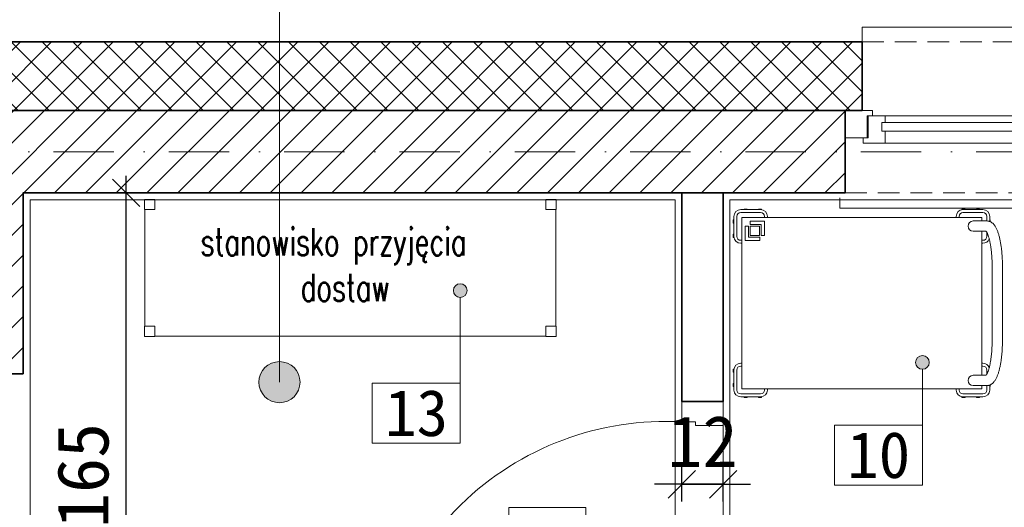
# Model space of a CAD drawing. Header units: millimetres. Extents: x -1373 to 28294, y -9636 to 187.
# Tile 103 of 133: x 4123 to 4410, y -829 to -687. Entities that reach past the tile are written whole.
import ezdxf
from ezdxf.enums import TextEntityAlignment as Align

# ---------------------------------------------------------------- set-up
doc = ezdxf.new("R2010")
doc.units = ezdxf.units.MM
doc.linetypes.add('HIDDEN2', pattern=[4.7625, 3.175, -1.5875])
doc.linetypes.add('Kreski i kropki', pattern=[335.138881, 176.388884, -88.194442, 0, -70.555556])
for name, color, linetype, lineweight in [('3987417c-e224-4861-8c51-863ca10e2d8a$0$LABO _ WYPOSAŻENIE _ 3 WIDOKOWA CIENKA', 8, 'Continuous', 9), ('3987417c-e224-4861-8c51-863ca10e2d8a$0$T_opisy', 8, 'Continuous', 13), ('_k_aranżacja', 142, 'Continuous', 15), ('_k_kreskowanie', 250, 'Continuous', 9), ('_k_ocieplenie', 7, 'Continuous', 35), ('_k_opis', 7, 'Continuous', 13), ('_k_osie', 142, 'Kreski i kropki', 13), ('_k_stolarka', 7, 'Continuous', 13), ('_k_wymiar', 7, 'Continuous', 9), ('_k_zarys', 7, 'HIDDEN2', 20), ('_k_śc_dz_nadziemie', 211, 'Continuous', 30), ('_k_ściany', 223, 'Continuous', 35)]:
    doc.layers.add(name, color=color, linetype=linetype, lineweight=lineweight)
doc.layers.add('_k_niewidoczna', color=72, linetype='Continuous', lineweight=9, plot=False)
doc.styles.add('3987417c-e224-4861-8c51-863ca10e2d8a$0$MAJOR', font='ROMANS.SHX', dxfattribs={"width": 0.7})
doc.styles.add('GENERATED_STYLE_1', font='MS Gothic.ttf')
doc.dimstyles.new('1 - 100   (15cm)', dxfattribs={"dimscale": 5, "dimtxt": 3, "dimasz": 1.6, "dimexe": 1, "dimexo": 1, "dimgap": 1, "dimtad": 1, "dimdec": 0, "dimzin": 12, "dimdsep": 46, "dimtxsty": 'GENERATED_STYLE_1', "dimblk1": 'OBLIQUE', "dimblk2": 'OBLIQUE', "dimsah": 1, "dimcen": 0, "dimdle": 1, "dimclrd": 256, "dimclre": 256, "dimclrt": 4, "dimazin": 0, "dimtfac": 0.75, "dimtdec": 0, "dimtix": 1, "dimtmove": 1, "dimatfit": 3, "dimldrblk": 'OBLIQUE', "dimfxl": 1, "dimfxlon": 1, "dimtvp": 0.75, "dimtfillclr": 1, "dimtolj": 1, "dimtzin": 0, "dimarcsym": 0})

# ---------------------------------------------------------------- blocks, each defined once
blk = doc.blocks.new('3987417c-e224-4861-8c51-863ca10e2d8a$0$A$Ca22019d2')
for p, q in [((7.95, 54.75), (2.15, 54.75)), ((4.05, 54.9), (3.15, 54.9)), ((3.15, 54.9), (3.15, 54.75)), ((4.05, 54.75), (4.05, 54.9)), ((8.25, 54.9), (7.35, 54.9)), ((7.35, 54.9), (7.35, 54.75)), ((8.25, 54.73), (8.25, 54.9)), ((66.65, 54.9), (67.55, 54.9)), ((66.65, 54.9), (66.65, 54.73)), ((66.95, 54.75), (72.75, 54.75)), ((67.55, 54.75), (67.55, 54.9)), ((70.85, 54.9), (71.75, 54.9)), ((70.85, 54.9), (70.85, 54.75)), ((71.75, 54.75), (71.75, 54.9)), ((0, 50.85), (0, 51.75)), ((0.15, 51.75), (0, 51.75)), ((0.15, 46.95), (0.15, 52.75)), ((1, 52.75), (1, 46.95)), ((2.15, 53.9), (7.95, 53.9)), ((9.1, 52.75), (9.1, 52.45)), ((9.95, 52.45), (9.95, 52.75)), ((64.95, 52.45), (64.95, 52.75)), ((65.8, 52.75), (65.8, 52.45)), ((72.75, 53.9), (66.95, 53.9)), ((73.9, 52.75), (73.9, 51.45)), ((74.75, 51.29), (74.75, 52.75)), ((74.9, 51.75), (74.75, 51.75)), ((74.9, 51.23), (74.9, 51.75)), ((0, 50.85), (0.15, 50.85)), ((70.35, 51.45), (69.95, 51.45)), ((73.92, 51.45), (70.35, 51.45)), ((0, 46.65), (0, 47.55)), ((0.15, 47.55), (0, 47.55)), ((0, 46.65), (0.17, 46.65)), ((69.95, 48.45), (70.35, 48.45)), ((70.35, 48.45), (73.68, 48.45)), ((73.9, 48.11), (73.9, 46.95)), ((2.15, 45.8), (2.45, 45.8)), ((2.45, 44.95), (2.15, 44.95)), ((72.75, 45.8), (72.45, 45.8)), ((72.45, 44.95), (72.75, 44.95)), ((75.45, 38.25), (75.45, 16.65)), ((78.45, 16.65), (78.45, 38.25)), ((2.45, 9.95), (2.15, 9.95)), ((2.15, 9.1), (2.45, 9.1)), ((72.45, 9.95), (72.75, 9.95)), ((72.75, 9.1), (72.45, 9.1)), ((0, 8.25), (0, 7.35)), ((0.17, 8.25), (0, 8.25)), ((0, 7.35), (0.15, 7.35)), ((0.15, 7.95), (0.15, 2.15)), ((1, 2.15), (1, 7.95)), ((70.35, 6.45), (69.95, 6.45)), ((73.68, 6.45), (70.35, 6.45)), ((73.9, 6.79), (73.9, 7.95)), ((0, 4.05), (0, 3.15)), ((0.15, 4.05), (0, 4.05)), ((0, 3.15), (0.15, 3.15)), ((69.95, 3.45), (70.35, 3.45)), ((70.35, 3.45), (73.92, 3.45)), ((73.9, 2.15), (73.9, 3.45)), ((74.75, 3.61), (74.75, 2.15)), ((74.75, 3.15), (74.9, 3.15)), ((74.9, 3.67), (74.9, 3.15)), ((2.15, 1), (7.95, 1)), ((7.95, 0.15), (2.15, 0.15)), ((3.15, 0.15), (3.15, 0)), ((4.05, 0), (3.15, 0)), ((4.05, 0), (4.05, 0.15)), ((7.35, 0.15), (7.35, 0)), ((8.25, 0), (7.35, 0)), ((8.25, 0), (8.25, 0.17)), ((9.1, 2.15), (9.1, 2.45)), ((9.95, 2.45), (9.95, 2.15)), ((64.95, 2.45), (64.95, 2.15)), ((65.8, 2.15), (65.8, 2.45)), ((66.65, 0.17), (66.65, 0)), ((66.65, 0), (67.55, 0)), ((72.75, 1), (66.95, 1)), ((66.95, 0.15), (72.75, 0.15)), ((67.55, 0), (67.55, 0.15)), ((70.85, 0.15), (70.85, 0)), ((70.85, 0), (71.75, 0)), ((71.75, 0), (71.75, 0.15))]:
    blk.add_line(p, q)
for points in [[(72.45, 3.45), (72.45, 2.45), (2.45, 2.45), (2.45, 52.45), (72.45, 52.45), (72.45, 51.45)], [(72.45, 48.45), (72.45, 6.45)], [(3.48, 4.94), (3.48, 9.13), (7.69, 9.13), (7.69, 8.21), (4.42, 8.21), (4.42, 4.94), (3.48, 4.94), (4.42, 4.94)], [(4.91, 4.47), (8.17, 4.47), (8.17, 7.72), (9.1, 7.72), (9.1, 3.53), (4.91, 3.53), (4.91, 4.47)]]:
    blk.add_lwpolyline(points)
blk.add_lwpolyline([(4.92, 7.72), (7.67, 7.72), (7.67, 4.97), (4.92, 4.97)], close=True)
for centre, radius, start, end in [((2.15, 52.75), 2, 90, 180), ((7.95, 52.75), 2, 0, 90), ((66.95, 52.75), 2, 90, 180), ((72.75, 52.75), 2, 0, 90), ((2.15, 52.75), 1.15, 90, 180), ((7.95, 52.75), 1.15, 0, 90), ((66.95, 52.75), 1.15, 90, 180), ((72.75, 52.75), 1.15, 0, 90), ((69.95, 49.95), 1.5, 90, 270), ((2.15, 46.95), 2, 180, 270), ((2.15, 46.95), 1.15, 180, 270), ((72.75, 46.95), 1.15, 270, 0), ((72.75, 46.95), 2, 270, 337.6585), ((2.15, 7.95), 2, 90, 180), ((2.15, 7.95), 1.15, 90, 180), ((72.75, 7.95), 2, 21.6954, 90), ((72.75, 7.95), 1.15, 0, 90), ((69.95, 4.95), 1.5, 90, 270), ((2.15, 2.15), 2, 180, 270), ((2.15, 2.15), 1.15, 180, 270), ((7.95, 2.15), 2, 270, 0), ((7.95, 2.15), 1.15, 270, 0), ((66.95, 2.15), 2, 180, 270), ((66.95, 2.15), 1.15, 180, 270), ((72.75, 2.15), 2, 270, 0), ((72.75, 2.15), 1.15, 270, 0)]:
    blk.add_arc(centre, radius, start, end)
for points, knots in [([(78.45, 38.25), (78.45, 38.36), (78.45, 38.68), (78.44, 39.21), (78.42, 39.83), (78.4, 40.45), (78.37, 41.07), (78.32, 41.68), (78.27, 42.28), (78.21, 42.87), (78.15, 43.45), (78.07, 44.02), (77.99, 44.58), (77.9, 45.12), (77.8, 45.65), (77.69, 46.16), (77.58, 46.65), (77.46, 47.13), (77.32, 47.59), (77.18, 48.03), (77.03, 48.45), (76.87, 48.86), (76.69, 49.24), (76.5, 49.61), (76.29, 49.96), (76.07, 50.27), (75.85, 50.53), (75.63, 50.75), (75.41, 50.93), (75.19, 51.09), (74.95, 51.21), (74.7, 51.32), (74.44, 51.4), (74.17, 51.44), (74, 51.45), (73.92, 51.45)], [0, 0, 0, 0, 0.016783, 0.048646, 0.080517, 0.112401, 0.144304, 0.176235, 0.208202, 0.240216, 0.272286, 0.304426, 0.33665, 0.368975, 0.401423, 0.434019, 0.466794, 0.499787, 0.533047, 0.566632, 0.600617, 0.635087, 0.670133, 0.705816, 0.742076, 0.778392, 0.808944, 0.837176, 0.863332, 0.887809, 0.911004, 0.933263, 0.957153, 0.980204, 1, 1, 1, 1]), ([(73.68, 48.45), (73.68, 48.45), (73.7, 48.42), (73.74, 48.37), (73.82, 48.25), (73.9, 48.11), (73.99, 47.94), (74.09, 47.73), (74.19, 47.49), (74.29, 47.22), (74.39, 46.92), (74.49, 46.59), (74.59, 46.23), (74.69, 45.85), (74.78, 45.44), (74.87, 45), (74.95, 44.54), (75.03, 44.07), (75.11, 43.57), (75.17, 43.06), (75.23, 42.53), (75.29, 41.98), (75.33, 41.43), (75.37, 40.86), (75.4, 40.29), (75.43, 39.71), (75.44, 39.12), (75.45, 38.64), (75.45, 38.35), (75.45, 38.25)], [0.0798104, 0.0798104, 0.0798104, 0.0798104, 0.0820924, 0.1118573, 0.1424248, 0.1738603, 0.206164, 0.2392938, 0.2731832, 0.3077534, 0.3429227, 0.378612, 0.4147482, 0.4512657, 0.4881074, 0.5252237, 0.562572, 0.6001162, 0.6378254, 0.6756736, 0.7136382, 0.7516999, 0.7898421, 0.8280501, 0.866311, 0.9046133, 0.9429462, 0.9813, 1, 1, 1, 1]), ([(75.45, 16.65), (75.45, 16.55), (75.45, 16.25), (75.44, 15.75), (75.43, 15.17), (75.4, 14.59), (75.37, 14.01), (75.33, 13.45), (75.28, 12.89), (75.23, 12.35), (75.17, 11.82), (75.1, 11.3), (75.03, 10.8), (74.95, 10.32), (74.86, 9.86), (74.77, 9.43), (74.68, 9.01), (74.58, 8.63), (74.48, 8.27), (74.37, 7.93), (74.27, 7.63), (74.17, 7.36), (74.06, 7.12), (73.96, 6.91), (73.87, 6.74), (73.79, 6.6), (73.72, 6.51), (73.69, 6.46), (73.68, 6.45)], [0, 0, 0, 0, 0.0201642, 0.0585284, 0.0968867, 0.1352266, 0.1735385, 0.2118124, 0.2500374, 0.2882015, 0.3262911, 0.364291, 0.4021836, 0.4399487, 0.4775625, 0.5149975, 0.5522209, 0.5891944, 0.625873, 0.662204, 0.6981264, 0.7335706, 0.7684596, 0.8027108, 0.8362414, 0.8689768, 0.9008647, 0.9201399, 0.9201399, 0.9201399, 0.9201399]), ([(73.92, 3.45), (74, 3.45), (74.17, 3.46), (74.43, 3.5), (74.68, 3.57), (74.93, 3.67), (75.16, 3.8), (75.39, 3.95), (75.61, 4.13), (75.82, 4.34), (76.03, 4.58), (76.23, 4.86), (76.43, 5.17), (76.63, 5.53), (76.81, 5.91), (76.98, 6.31), (77.14, 6.74), (77.29, 7.19), (77.42, 7.65), (77.55, 8.13), (77.67, 8.62), (77.78, 9.13), (77.88, 9.66), (77.97, 10.2), (78.06, 10.76), (78.13, 11.33), (78.2, 11.91), (78.26, 12.5), (78.31, 13.1), (78.36, 13.71), (78.39, 14.33), (78.42, 14.95), (78.44, 15.57), (78.45, 16.14), (78.45, 16.5), (78.45, 16.65)], [0, 0, 0, 0, 0.019889, 0.041977, 0.064139, 0.086646, 0.109794, 0.133917, 0.159395, 0.186639, 0.216038, 0.247809, 0.281757, 0.317147, 0.352964, 0.388411, 0.423306, 0.457659, 0.491544, 0.525039, 0.558217, 0.591137, 0.623846, 0.656382, 0.688777, 0.721055, 0.753238, 0.785342, 0.817382, 0.849369, 0.881315, 0.913229, 0.945119, 0.976994, 1, 1, 1, 1])]:
    blk.add_open_spline(points, degree=3, knots=knots)
blk = doc.blocks.new('*U30')
at = {"ltscale": 0.2}
for p, q in [((-50, 20), (-47, 20)), ((-50, 17), (-50, 20)), ((-47, 20), (-47, 17)), ((70, 20), (67, 20)), ((67, 20), (67, 17)), ((70, 17), (70, 20)), ((-47, 17), (-50, 17)), ((67, 17), (70, 17)), ((-47, -17), (-50, -17)), ((-50, -17), (-50, -20)), ((-47, -20), (-47, -17)), ((67, -20), (67, -17)), ((67, -17), (70, -17)), ((70, -17), (70, -20)), ((-50, -20), (-47, -20)), ((70, -20), (67, -20))]:
    blk.add_line(p, q, dxfattribs=at)
at = {"linetype": 'Continuous'}
for p, q in [((67, 19.9), (-47, 19.9)), ((-47, 19.9), (-47, 17)), ((67, 17), (67, 19.9)), ((-49.9, -17), (-49.9, 17)), ((-47, 17), (-49.9, 17)), ((69.9, 17), (67, 17)), ((69.9, -17), (69.9, 17)), ((-49.9, -17), (-47, -17)), ((-47, -17), (-47, -19.9)), ((69.9, -17), (67, -17)), ((67, -17), (67, -19.9)), ((67, -19.9), (-47, -19.9))]:
    blk.add_line(p, q, dxfattribs=at)
blk = doc.blocks.new('D_90')
at = {"layer": '_k_niewidoczna'}
blk.add_lwpolyline([(135862.75, 36163.65), (135952.75, 36163.65)], dxfattribs=at)
at = {"layer": '_k_opis'}
blk.add_lwpolyline([(135907.75, 36163.65), (135907.75, 36123.65), (135928.75, 36123.65), (135928.75, 36101.15), (135886.75, 36101.15), (135886.75, 36123.65), (135907.75, 36123.65)], dxfattribs=at)
at = {"layer": '_k_stolarka'}
for points in [[(135855.75, 36151.65), (135855.75, 36163.65), (135862.75, 36163.65), (135862.75, 36155.65), (135861.75, 36155.65), (135861.75, 36151.65), (135855.75, 36151.65)], [(135959.75, 36151.65), (135959.75, 36163.65), (135952.75, 36163.65), (135952.75, 36155.65), (135953.75, 36155.65), (135953.75, 36151.65), (135959.75, 36151.65)]]:
    blk.add_lwpolyline(points, dxfattribs=at)
blk.add_lwpolyline([(135861.75, 36151.65), (135865.75, 36151.65), (135865.75, 36061.65), (135861.75, 36061.65)], close=True, dxfattribs=at)
blk.add_lwpolyline([(135865.75, 36061.65, 0.441517), (135953.75, 36151.65)], format="xyb", dxfattribs=at)
at = {"layer": '_k_ściany'}
for points in [[(135855.75, 36151.65), (135855.75, 36163.65)], [(135959.75, 36151.65), (135959.75, 36163.65)]]:
    blk.add_lwpolyline(points, dxfattribs=at)
blk = doc.blocks.new('_OBLIQUE')
at = {"color": 0, "linetype": 'ByBlock'}
blk.add_line((-0.5, -0.5), (0.5, 0.5), dxfattribs=at)
blk = doc.blocks.new('*D265')
at = {"layer": '_k_wymiar', "lineweight": -2, "transparency": 16777216}
for p, q in [((3745.24, -688.65), (3745.24, -742.65)), ((3750.24, -693.65), (3740.24, -693.65)), ((3750.24, -737.65), (3740.24, -737.65))]:
    blk.add_line(p, q, dxfattribs=at)
at = {"layer": 'Defpoints', "color": 0, "transparency": 16777216}
for p in [(4080.24, -693.65), (3745.24, -737.65), (5314.24, -737.65)]:
    blk.add_point(p, dxfattribs=at)
at = {"layer": '_k_wymiar', "lineweight": -2, "transparency": 16777216, "xscale": 8, "yscale": 8, "zscale": 8}
for p, rotation in [((3745.24, -693.65), 90), ((3745.24, -737.65), 270)]:
    blk.add_blockref('_OBLIQUE', p, dxfattribs=dict(at, rotation=rotation))
at = {"layer": '_k_wymiar', "color": 4, "transparency": 16777216, "insert": (3732.74, -715.65), "char_height": 15, "attachment_point": 5, "rotation": 90, "style": 'GENERATED_STYLE_1'}
blk.add_mtext('\\A1;44', dxfattribs=at)
blk = doc.blocks.new('*D266')
at = {"layer": '_k_wymiar', "lineweight": -2, "transparency": 16777216}
for p, q in [((4935.24, -732.65), (4935.24, -907.46)), ((4940.24, -737.65), (4930.24, -737.65)), ((4930.24, -902.46), (4940.24, -902.46))]:
    blk.add_line(p, q, dxfattribs=at)
at = {"layer": 'Defpoints', "color": 0, "transparency": 16777216}
for p in [(5314.24, -737.65), (4124.24, -902.46), (4935.24, -902.46)]:
    blk.add_point(p, dxfattribs=at)
at = {"layer": '_k_wymiar', "lineweight": -2, "transparency": 16777216, "xscale": 8, "yscale": 8, "zscale": 8}
for p, rotation in [((4935.24, -737.65), 90), ((4935.24, -902.46), 270)]:
    blk.add_blockref('_OBLIQUE', p, dxfattribs=dict(at, rotation=rotation))
at = {"layer": '_k_wymiar', "color": 4, "transparency": 16777216, "insert": (4922.74, -820.06), "char_height": 15, "attachment_point": 5, "rotation": 90, "style": 'GENERATED_STYLE_1'}
blk.add_mtext('\\A1;165', dxfattribs=at)
blk = doc.blocks.new('*D106')
at = {"layer": '_k_wymiar', "lineweight": -2, "transparency": 16777216}
for p, q in [((4080.24, -498.65), (4080.24, -488.65)), ((4363.79, -498.65), (4363.79, -488.65)), ((4075.24, -493.65), (4368.79, -493.65))]:
    blk.add_line(p, q, dxfattribs=at)
at = {"layer": 'Defpoints', "color": 0, "transparency": 16777216}
for p in [(4363.79, -493.65), (4080.24, -693.65), (4363.79, -713.65)]:
    blk.add_point(p, dxfattribs=at)
at = {"layer": '_k_wymiar', "lineweight": -2, "transparency": 16777216, "xscale": 8, "yscale": 8, "zscale": 8, "rotation": 180}
blk.add_blockref('_OBLIQUE', (4080.24, -493.65), dxfattribs=at)
at = {"layer": '_k_wymiar', "lineweight": -2, "transparency": 16777216, "xscale": 8, "yscale": 8, "zscale": 8}
blk.add_blockref('_OBLIQUE', (4363.79, -493.65), dxfattribs=at)
at = {"layer": '_k_wymiar', "color": 4, "transparency": 16777216, "insert": (4222.01, -481.15), "char_height": 15, "attachment_point": 5, "style": 'GENERATED_STYLE_1'}
blk.add_mtext('\\A1;284', dxfattribs=at)
blk = doc.blocks.new('*D107')
at = {"layer": '_k_wymiar', "lineweight": -2, "transparency": 16777216}
for p, q in [((4080.24, -463.65), (4080.24, -453.65)), ((4124.24, -463.65), (4124.24, -453.65)), ((4075.24, -458.65), (4129.24, -458.65))]:
    blk.add_line(p, q, dxfattribs=at)
at = {"layer": 'Defpoints', "color": 0, "transparency": 16777216}
for p in [(4124.24, -458.65), (4080.24, -693.65), (4124.24, -737.65)]:
    blk.add_point(p, dxfattribs=at)
at = {"layer": '_k_wymiar', "lineweight": -2, "transparency": 16777216, "xscale": 8, "yscale": 8, "zscale": 8, "rotation": 180}
blk.add_blockref('_OBLIQUE', (4080.24, -458.65), dxfattribs=at)
at = {"layer": '_k_wymiar', "lineweight": -2, "transparency": 16777216, "xscale": 8, "yscale": 8, "zscale": 8}
blk.add_blockref('_OBLIQUE', (4124.24, -458.65), dxfattribs=at)
at = {"layer": '_k_wymiar', "color": 4, "transparency": 16777216, "insert": (4102.24, -446.15), "char_height": 15, "attachment_point": 5, "style": 'GENERATED_STYLE_1'}
blk.add_mtext('\\A1;44', dxfattribs=at)
blk = doc.blocks.new('*D277')
at = {"layer": '_k_wymiar', "lineweight": -2, "transparency": 16777216}
for p, q in [((4316.26, -827.65), (4316.26, -817.65)), ((4328.26, -827.65), (4328.26, -817.65)), ((4316.26, -822.65), (4308.26, -822.65)), ((4328.26, -822.65), (4316.26, -822.65)), ((4328.26, -822.65), (4336.26, -822.65))]:
    blk.add_line(p, q, dxfattribs=at)
at = {"layer": 'Defpoints', "color": 0, "transparency": 16777216}
for p in [(4316.26, -822.65), (4316.26, -1101.65), (4328.26, -1101.65)]:
    blk.add_point(p, dxfattribs=at)
at = {"layer": '_k_wymiar', "lineweight": -2, "transparency": 16777216, "xscale": 8, "yscale": 8, "zscale": 8}
blk.add_blockref('_OBLIQUE', (4316.26, -822.65), dxfattribs=at)
at = {"layer": '_k_wymiar', "lineweight": -2, "transparency": 16777216, "xscale": 8, "yscale": 8, "zscale": 8, "rotation": 180}
blk.add_blockref('_OBLIQUE', (4328.26, -822.65), dxfattribs=at)
at = {"layer": '_k_wymiar', "color": 4, "transparency": 16777216, "insert": (4322.26, -810.15), "char_height": 15, "attachment_point": 5, "style": 'GENERATED_STYLE_1'}
blk.add_mtext('\\A1;12', dxfattribs=at)
blk = doc.blocks.new('*D278')
at = {"layer": '_k_wymiar', "lineweight": -2, "transparency": 16777216}
for p, q in [((4316.26, -827.65), (4316.26, -817.65)), ((4328.26, -827.65), (4328.26, -817.65)), ((4316.26, -822.65), (4308.26, -822.65)), ((4316.26, -822.65), (4328.26, -822.65)), ((4328.26, -822.65), (4336.26, -822.65))]:
    blk.add_line(p, q, dxfattribs=at)
at = {"layer": 'Defpoints', "color": 0, "transparency": 16777216}
for p in [(4328.26, -822.65), (4316.26, -1101.65), (4328.26, -1101.65)]:
    blk.add_point(p, dxfattribs=at)
at = {"layer": '_k_wymiar', "lineweight": -2, "transparency": 16777216, "xscale": 8, "yscale": 8, "zscale": 8}
blk.add_blockref('_OBLIQUE', (4316.26, -822.65), dxfattribs=at)
at = {"layer": '_k_wymiar', "lineweight": -2, "transparency": 16777216, "xscale": 8, "yscale": 8, "zscale": 8, "rotation": 180}
blk.add_blockref('_OBLIQUE', (4328.26, -822.65), dxfattribs=at)
at = {"layer": '_k_wymiar', "color": 4, "transparency": 16777216, "insert": (4322.26, -810.15), "char_height": 15, "attachment_point": 5, "style": 'GENERATED_STYLE_1'}
blk.add_mtext('\\A1;12', dxfattribs=at)
blk = doc.blocks.new('*D279')
at = {"layer": '_k_wymiar', "lineweight": -2, "transparency": 16777216}
for p, q in [((4328.26, -628.46), (4328.26, -618.46)), ((4328.26, -628.46), (4328.26, -618.46)), ((4328.26, -623.46), (4320.26, -623.46)), ((4328.26, -623.46), (4336.26, -623.46))]:
    blk.add_line(p, q, dxfattribs=at)
at = {"layer": 'Defpoints', "color": 0, "transparency": 16777216}
for p in [(4328.26, -623.46), (4328.26, -902.46), (4328.26, -1101.65)]:
    blk.add_point(p, dxfattribs=at)
at = {"layer": '_k_wymiar', "lineweight": -2, "transparency": 16777216, "xscale": 8, "yscale": 8, "zscale": 8}
blk.add_blockref('_OBLIQUE', (4328.26, -623.46), dxfattribs=at)
at = {"layer": '_k_wymiar', "lineweight": -2, "transparency": 16777216, "xscale": 8, "yscale": 8, "zscale": 8, "rotation": 180}
blk.add_blockref('_OBLIQUE', (4328.26, -623.46), dxfattribs=at)
at = {"layer": '_k_wymiar', "color": 4, "transparency": 16777216, "insert": (4328.26, -610.96), "char_height": 15, "attachment_point": 5, "style": 'GENERATED_STYLE_1'}
blk.add_mtext('\\A1;0', dxfattribs=at)
blk = doc.blocks.new('*D280')
at = {"layer": '_k_wymiar', "lineweight": -2, "transparency": 16777216}
for p, q in [((4328.26, -463.65), (4328.26, -453.65)), ((4590.26, -463.65), (4590.26, -453.65)), ((4323.26, -458.65), (4595.26, -458.65))]:
    blk.add_line(p, q, dxfattribs=at)
at = {"layer": 'Defpoints', "color": 0, "transparency": 16777216}
for p in [(4590.26, -458.65), (4590.26, -737.65), (4328.26, -902.46)]:
    blk.add_point(p, dxfattribs=at)
at = {"layer": '_k_wymiar', "lineweight": -2, "transparency": 16777216, "xscale": 8, "yscale": 8, "zscale": 8, "rotation": 180}
blk.add_blockref('_OBLIQUE', (4328.26, -458.65), dxfattribs=at)
at = {"layer": '_k_wymiar', "lineweight": -2, "transparency": 16777216, "xscale": 8, "yscale": 8, "zscale": 8}
blk.add_blockref('_OBLIQUE', (4590.26, -458.65), dxfattribs=at)
at = {"layer": '_k_wymiar', "color": 4, "transparency": 16777216, "insert": (4459.26, -446.15), "char_height": 15, "attachment_point": 5, "style": 'GENERATED_STYLE_1'}
blk.add_mtext('\\A1;262', dxfattribs=at)
blk = doc.blocks.new('*D287')
at = {"layer": '_k_wymiar', "lineweight": -2, "transparency": 16777216}
for p, q in [((4112.24, -428.65), (4112.24, -418.65)), ((5423.24, -428.65), (5423.24, -418.65)), ((5428.24, -423.65), (4107.24, -423.65))]:
    blk.add_line(p, q, dxfattribs=at)
at = {"layer": 'Defpoints', "color": 0, "transparency": 16777216}
for p in [(4112.24, -423.65), (4112.24, -725.65), (5423.24, -725.65)]:
    blk.add_point(p, dxfattribs=at)
at = {"layer": '_k_wymiar', "lineweight": -2, "transparency": 16777216, "xscale": 8, "yscale": 8, "zscale": 8, "rotation": 180}
blk.add_blockref('_OBLIQUE', (4112.24, -423.65), dxfattribs=at)
at = {"layer": '_k_wymiar', "lineweight": -2, "transparency": 16777216, "xscale": 8, "yscale": 8, "zscale": 8}
blk.add_blockref('_OBLIQUE', (5423.24, -423.65), dxfattribs=at)
at = {"layer": '_k_wymiar', "color": 4, "transparency": 16777216, "insert": (4767.74, -411.15), "char_height": 15, "attachment_point": 5, "style": 'GENERATED_STYLE_1'}
blk.add_mtext('\\A1;1311', dxfattribs=at)
blk = doc.blocks.new('*D113')
at = {"layer": '_k_wymiar', "lineweight": -2, "transparency": 16777216}
for p, q in [((4080.24, -393.65), (4080.24, -383.65)), ((5965.24, -393.65), (5965.24, -383.65)), ((4075.24, -388.65), (5970.24, -388.65))]:
    blk.add_line(p, q, dxfattribs=at)
at = {"layer": 'Defpoints', "color": 0, "transparency": 16777216}
for p in [(5965.24, -388.65), (4080.24, -693.65), (5965.24, -693.65)]:
    blk.add_point(p, dxfattribs=at)
at = {"layer": '_k_wymiar', "lineweight": -2, "transparency": 16777216, "xscale": 8, "yscale": 8, "zscale": 8, "rotation": 180}
blk.add_blockref('_OBLIQUE', (4080.24, -388.65), dxfattribs=at)
at = {"layer": '_k_wymiar', "lineweight": -2, "transparency": 16777216, "xscale": 8, "yscale": 8, "zscale": 8}
blk.add_blockref('_OBLIQUE', (5965.24, -388.65), dxfattribs=at)
at = {"layer": '_k_wymiar', "color": 4, "transparency": 16777216, "insert": (5022.74, -376.15), "char_height": 15, "attachment_point": 5, "style": 'GENERATED_STYLE_1'}
blk.add_mtext('\\A1;1885', dxfattribs=at)
blk = doc.blocks.new('O_120_rzut')
at = {"layer": '_k_opis'}
blk.add_lwpolyline([(-60, -22.5), (-60, -91.5), (-39, -91.5), (-39, -114), (-81, -114), (-81, -91.5), (-60, -91.5)], dxfattribs=at)
at = {"layer": '_k_stolarka'}
for points in [[(-121.5, 1.5), (-121.5, 4.5), (1.5, 4.5), (1.5, 1.5)], [(-120, -16), (-120, -24), (-112, -24), (-112, -22.5), (-113.5, -22.5), (-113.5, -16), (-120, -16)], [(-114.75, -16), (-114.75, -14.5), (-108.25, -14.5), (-108.25, -18), (-109.25, -18), (-109.25, -20.5), (-108.25, -20.5), (-108.25, -22.5), (-113.25, -22.5), (-113.25, -16), (-114.75, -16)], [(-5.25, -16), (-5.25, -14.5), (-11.75, -14.5), (-11.75, -18), (-10.75, -18), (-10.75, -20.5), (-11.75, -20.5), (-11.75, -22.5), (-6.75, -22.5), (-6.75, -16), (-5.25, -16)], [(0, -16), (0, -24), (-8, -24), (-8, -22.5), (-6.5, -22.5), (-6.5, -16), (0, -16)], [(-115, -44), (-115, -48.35), (-5, -48.35), (-5, -42)]]:
    blk.add_lwpolyline(points, dxfattribs=at)
for points in [[(-11.75, -18), (-108.25, -18), (-108.25, -14.5), (-11.75, -14.5)], [(-108.25, -22.5), (-11.75, -22.5), (-11.75, -20.5), (-108.25, -20.5)]]:
    blk.add_lwpolyline(points, close=True, dxfattribs=at)
at = {"layer": '_k_zarys', "ltscale": 2}
for points in [[(-120, 0), (0, 0)], [(-115, -44), (-5, -44)]]:
    blk.add_lwpolyline(points, dxfattribs=at)
at = {"layer": '_k_ściany'}
for points in [[(-120, 0), (-120, -24), (-115, -24), (-115, -44)], [(0, 0), (0, -24), (-5, -24), (-5, -44)]]:
    blk.add_lwpolyline(points, dxfattribs=at)
blk = doc.blocks.new('*D317')
at = {"layer": '_k_wymiar', "lineweight": -2, "transparency": 16777216}
for p, q in [((4363.79, -498.65), (4363.79, -488.65)), ((4483.79, -498.65), (4483.79, -488.65)), ((4358.79, -493.65), (4488.79, -493.65))]:
    blk.add_line(p, q, dxfattribs=at)
at = {"layer": 'Defpoints', "color": 0, "transparency": 16777216}
for p in [(4483.79, -493.65), (4363.79, -713.65), (4483.79, -713.65)]:
    blk.add_point(p, dxfattribs=at)
at = {"layer": '_k_wymiar', "lineweight": -2, "transparency": 16777216, "xscale": 8, "yscale": 8, "zscale": 8, "rotation": 180}
blk.add_blockref('_OBLIQUE', (4363.79, -493.65), dxfattribs=at)
at = {"layer": '_k_wymiar', "lineweight": -2, "transparency": 16777216, "xscale": 8, "yscale": 8, "zscale": 8}
blk.add_blockref('_OBLIQUE', (4483.79, -493.65), dxfattribs=at)
at = {"layer": '_k_wymiar', "color": 4, "transparency": 16777216, "insert": (4423.79, -481.15), "char_height": 15, "attachment_point": 5, "style": 'GENERATED_STYLE_1'}
blk.add_mtext('\\A1;120', dxfattribs=at)
blk = doc.blocks.new('aranzacja_1')
at = {"layer": '_k_aranżacja', "ltscale": 0.1}
blk.add_lwpolyline([(-3.5, 0), (15.5, 0), (15.5, -13), (-3.5, -13)], close=True, dxfattribs=at)
at = {"layer": '_k_aranżacja', "ltscale": 0.1, "style": 'GENERATED_STYLE_1', "flags": 4}
blk.add_attdef('ARANŻACJA', text='', height=10, dxfattribs=at).set_placement((6.06, -11.43), align=Align.CENTER)
blk = doc.blocks.new('ar_linia')
at = {"layer": '_k_aranżacja'}
h = blk.add_hatch(color=256, dxfattribs=at)
h.dxf.hatch_style = 1
h.paths.add_polyline_path([(2, 0, 1), (-2, 0, 1)])
blk.add_lwpolyline([(27, 0), (2, 0)], dxfattribs=at)
blk.add_circle((0, 0), 2, dxfattribs=at)
blk = doc.blocks.new('*D157')
at = {"layer": '_k_wymiar', "lineweight": -2, "transparency": 16777216}
for p, q in [((4154.24, -907.46), (4154.24, -732.65)), ((4149.24, -737.65), (4159.24, -737.65)), ((4149.24, -902.46), (4159.24, -902.46))]:
    blk.add_line(p, q, dxfattribs=at)
at = {"layer": 'Defpoints', "color": 0, "transparency": 16777216}
for p in [(4124.24, -737.65), (4154.24, -737.65), (4124.24, -902.46)]:
    blk.add_point(p, dxfattribs=at)
at = {"layer": '_k_wymiar', "lineweight": -2, "transparency": 16777216, "xscale": 8, "yscale": 8, "zscale": 8}
for p, rotation in [((4154.24, -737.65), 90), ((4154.24, -902.46), 270)]:
    blk.add_blockref('_OBLIQUE', p, dxfattribs=dict(at, rotation=rotation))
at = {"layer": '_k_wymiar', "color": 4, "transparency": 16777216, "insert": (4141.74, -820.06), "char_height": 15, "attachment_point": 5, "rotation": 90, "style": 'GENERATED_STYLE_1'}
blk.add_mtext('\\A1;165', dxfattribs=at)

msp = doc.modelspace()

# ---------------------------------------------------------------- hatches: boundary and pattern name
at = {"layer": '_k_kreskowanie', "ltscale": 2, "transparency": 33554687}
h = msp.add_hatch(dxfattribs=at)
h.set_pattern_fill('ANSI37', color=256, scale=2)
h.set_pattern_definition([(45, (1100.2866, 2443.573), (-4.490128, 4.490128), []), (135, (1100.2866, 2443.573), (-4.490128, -4.490128), [])])
h.paths.add_polyline_path([(4672.24, -1747.65), (4672.24, -1727.65), (4100.24, -1727.65), (4100.24, -1592.65), (4080.24, -1592.65), (4080.24, -1747.65)], flags=17)
h.paths.add_polyline_path([(4922.24, -1647.65), (4922.24, -1627.65), (4879.24, -1627.65), (4879.24, -1727.65), (4782.24, -1727.65), (4782.24, -1747.65), (4899.24, -1747.65), (4899.24, -1647.65)], flags=17)
h.paths.add_polyline_path([(5945.24, -920.65), (5965.24, -920.65), (5965.24, -693.65), (5309.24, -693.65), (5309.24, -713.65), (5945.24, -713.65)])
h.paths.add_polyline_path([(5945.24, -1320.65), (5965.24, -1320.65), (5965.24, -1120.65), (5945.24, -1120.65)])
h.paths.add_polyline_path([(5861.74, -1727.65), (5861.74, -1747.65), (5965.24, -1747.65), (5965.24, -1520.65), (5945.24, -1520.65), (5945.24, -1727.65)])
h.paths.add_polyline_path([(5601.74, -1727.65), (5601.74, -1747.65), (5751.74, -1747.65), (5751.74, -1727.65)])
h.paths.add_polyline_path([(5231.74, -1747.65), (5231.74, -1727.65), (5135.24, -1727.65), (5135.24, -1647.65), (5135.24, -1627.65), (5092.24, -1627.65), (5092.24, -1647.65), (5115.24, -1647.65), (5115.24, -1747.65)])
h.paths.add_polyline_path([(5341.74, -1727.65), (5341.74, -1747.65), (5491.74, -1747.65), (5491.74, -1727.65)])
h.paths.add_polyline_path([(4100.24, -1359.65), (4080.24, -1359.65), (4080.24, -1442.65), (4100.24, -1442.65)])
h.paths.add_polyline_path([(4100.24, -1127.06), (4080.24, -1127.06), (4080.24, -1209.65), (4100.24, -1209.65)])
h.paths.add_polyline_path([(4100.24, -894.46), (4080.24, -894.46), (4080.24, -977.06), (4100.24, -977.06)])
h.paths.add_polyline_path([(4368.79, -713.65), (4368.79, -693.65), (4080.24, -693.65), (4080.24, -790.46), (4100.24, -790.46), (4100.24, -713.65)])
h.paths.add_polyline_path([(4779.26, -693.65), (4779.26, -713.65), (5199.24, -713.65), (5199.24, -693.65)])
h.paths.add_polyline_path([(4669.26, -713.65), (4669.26, -693.65), (4478.79, -693.65), (4478.79, -713.65)])
h = msp.add_hatch(dxfattribs=at)
h.set_pattern_fill('ANSI31', color=256, scale=2)
h.set_pattern_definition([(45, (1100.2866, 2443.573), (-4.490128, 4.490128), [])])
h.paths.add_polyline_path([(4922.24, -1627.65), (4922.24, -1603.65), (4855.24, -1603.65), (4855.24, -1703.65), (4787.24, -1703.65), (4787.24, -1727.65), (4879.24, -1727.65), (4879.24, -1627.65)])
h.paths.add_polyline_path([(5921.24, -920.65), (5945.24, -920.65), (5945.24, -713.65), (5314.24, -713.65), (5314.24, -737.65), (5414.24, -737.65), (5414.24, -963.65), (5432.24, -963.65), (5432.24, -737.65), (5921.24, -737.65)])
h.paths.add_polyline_path([(5921.24, -1320.65), (5945.24, -1320.65), (5945.24, -1120.65), (5921.24, -1120.65)])
h.paths.add_polyline_path([(5866.74, -1703.65), (5866.74, -1727.65), (5945.24, -1727.65), (5945.24, -1520.65), (5921.24, -1520.65), (5921.24, -1703.65)])
h.paths.add_polyline_path([(5606.74, -1703.65), (5606.74, -1727.65), (5746.74, -1727.65), (5746.74, -1703.65)])
h.paths.add_polyline_path([(5346.74, -1703.65), (5346.74, -1727.65), (5486.74, -1727.65), (5486.74, -1703.65), (5432.24, -1703.65), (5432.24, -1359.65), (5414.24, -1359.65), (5414.24, -1703.65)])
h.paths.add_polyline_path([(5226.74, -1727.65), (5226.74, -1703.65), (5159.24, -1703.65), (5159.24, -1627.65), (5159.24, -1603.65), (5092.24, -1603.65), (5092.24, -1627.65), (5135.24, -1627.65), (5135.24, -1727.65)])
h.paths.add_polyline_path([(4100.24, -1437.65), (4124.24, -1437.65), (4124.24, -1359.65), (4100.24, -1359.65)])
h.paths.add_polyline_path([(4124.24, -1597.65), (4100.24, -1597.65), (4100.24, -1727.65), (4667.24, -1727.65), (4667.24, -1703.65), (4124.24, -1703.65)])
h.paths.add_polyline_path([(4124.24, -894.46), (4100.24, -894.46), (4100.24, -972.06), (4124.24, -972.06)])
h.paths.add_polyline_path([(4363.79, -737.65), (4363.79, -713.65), (4100.24, -713.65), (4100.24, -790.46), (4124.24, -790.46), (4124.24, -737.65)])
h.paths.add_polyline_path([(4664.26, -737.65), (4664.26, -713.65), (4483.79, -713.65), (4483.79, -737.65)])
h.paths.add_polyline_path([(4784.26, -713.65), (4784.26, -737.65), (5194.24, -737.65), (5194.24, -713.65)])
h.paths.add_polyline_path([(4192.23, -1209.65), (4192.23, -1191.65), (4124.24, -1191.65), (4124.24, -1132.06), (4100.24, -1132.06), (4100.24, -1209.65)])
h.paths.add_polyline_path([(4296.23, -1191.65), (4296.23, -1209.65), (4380.65, -1209.65), (4380.65, -1191.65)])
h.paths.add_polyline_path([(4598.26, -1209.65), (4598.26, -1191.65), (4484.65, -1191.65), (4484.65, -1209.65)])
h.paths.add_polyline_path([(4832.26, -1209.65), (4832.26, -1191.65), (4702.26, -1191.65), (4702.26, -1209.65)])
h.paths.add_polyline_path([(5197.24, -1191.65), (5197.24, -1209.65), (5432.24, -1209.65), (5432.24, -1067.65), (5414.24, -1067.65), (5414.24, -1191.65)])
h.paths.add_polyline_path([(5105.24, -1209.65), (5105.24, -1191.65), (4936.26, -1191.65), (4936.26, -1209.65)])
at = {"layer": '_k_opis', "ltscale": 0.1}
h = msp.add_hatch(color=256, dxfattribs=at)
h.dxf.hatch_style = 1
h.paths.add_polyline_path([(4198.96, -798.86, 1), (4198.96, -786.86, 1)])

# ---------------------------------------------------------------- linework, layer by layer
at = {"layer": '_k_niewidoczna'}
for points in [[(4126.24, -900.46), (4314.26, -900.46), (4314.26, -739.65), (4126.24, -739.65)], [(4330.26, -739.65), (4576.26, -739.65), (4576.26, -1189.65), (4330.26, -1189.65)]]:
    msp.add_lwpolyline(points, close=True, dxfattribs=at)
at = {"layer": '_k_ocieplenie'}
msp.add_lwpolyline([(4368.79, -693.65), (4080.24, -693.65), (4080.24, -790.46)], dxfattribs=at)
at = {"layer": '_k_opis', "ltscale": 0.1}
msp.add_lwpolyline([(4198.96, -598.58), (4198.96, -792.86)], dxfattribs=at)
msp.add_circle((4198.96, -792.86), 6, dxfattribs=at)
at = {"layer": '_k_osie', "ltscale": 0.1}
msp.add_lwpolyline([(3595.24, -725.65), (6515.24, -725.65)], dxfattribs=at)
at = {"layer": '_k_ściany'}
for points in [[(4368.79, -713.65), (4100.24, -713.65), (4100.24, -790.46)], [(4363.79, -737.65), (4124.24, -737.65), (4124.24, -790.46)], [(4328.26, -798.46), (4328.26, -737.65), (4316.26, -737.65), (4316.26, -798.46)], [(4328.26, -798.46), (4328.26, -737.65), (4363.79, -737.65)], [(4124.24, -790.46), (4100.24, -790.46)]]:
    msp.add_lwpolyline(points, dxfattribs=at)

# ---------------------------------------------------------------- block references
at = {"layer": '3987417c-e224-4861-8c51-863ca10e2d8a$0$LABO _ WYPOSAŻENIE _ 3 WIDOKOWA CIENKA', "rotation": 180}
msp.add_blockref('*U30', (4229.62, -759.55), dxfattribs=at)
at = {"layer": '3987417c-e224-4861-8c51-863ca10e2d8a$0$LABO _ WYPOSAŻENIE _ 3 WIDOKOWA CIENKA', "xscale": -1, "rotation": 180}
msp.add_blockref('3987417c-e224-4861-8c51-863ca10e2d8a$0$A$Ca22019d2', (4331.23, -742.4), dxfattribs=at)
at = {"layer": '_k_aranżacja', "rotation": 270}
for p in [(4251.66, -766.15), (4386.36, -787.09)]:
    msp.add_blockref('ar_linia', p, dxfattribs=at)
at = {"layer": '_k_aranżacja'}
ref = msp.add_blockref('aranzacja_1', (4230.73, -793.15), dxfattribs=dict(at, xscale=1.35, yscale=1.35, zscale=1.35))
ref.add_attrib('ARANŻACJA', '13', dxfattribs={"ltscale": 0.1, "height": 13.5, "style": 'GENERATED_STYLE_1'}).set_placement((4238.91, -808.57), align=Align.CENTER)
ref = msp.add_blockref('aranzacja_1', (4365.44, -805.38), dxfattribs=dict(at, xscale=1.35, yscale=1.35, zscale=1.35))
ref.add_attrib('ARANŻACJA', '10', dxfattribs={"ltscale": 0.1, "height": 13.5, "style": 'GENERATED_STYLE_1'}).set_placement((4373.61, -820.81), align=Align.CENTER)
at = {"layer": '_k_śc_dz_nadziemie', "xscale": -1, "rotation": 180}
msp.add_blockref('O_120_rzut', (4483.79, -737.65), dxfattribs=at)
at = {"layer": '_k_ściany', "ltscale": 2, "xscale": -1, "rotation": 270}
msp.add_blockref('D_90', (-31835.39, -136758.21), dxfattribs=at)

# ---------------------------------------------------------------- texts
at = {"layer": '3987417c-e224-4861-8c51-863ca10e2d8a$0$T_opisy', "insert": (4164.03, -769.26), "char_height": 8, "attachment_point": 7, "style": '3987417c-e224-4861-8c51-863ca10e2d8a$0$MAJOR'}
msp.add_mtext_dynamic_manual_height_columns('\\pi11.90444;stanowisko przyjęcia \\P\\pi41.10444;dostaw ', width=109.4089, gutter_width=12.5, heights=[0], dxfattribs=at)

# ---------------------------------------------------------------- dimensions: what is measured, and where the dimension line sits
at = {"layer": '_k_wymiar'}
for base, p1, p2, picture, middle in [((5965.24, -388.65), (4080.24, -693.65), (5965.24, -693.65), '*D113', (5022.74, -376.15)), ((4112.24, -423.65), (5423.24, -725.65), (4112.24, -725.65), '*D287', (4767.74, -411.15)), ((4124.24, -458.65), (4080.24, -693.65), (4124.24, -737.65), '*D107', (4102.24, -446.15)), ((4590.26, -458.65), (4328.26, -902.46), (4590.26, -737.65), '*D280', (4459.26, -446.15)), ((4363.79, -493.65), (4080.24, -693.65), (4363.79, -713.65), '*D106', (4222.01, -481.15)), ((4483.79, -493.65), (4363.79, -713.65), (4483.79, -713.65), '*D317', (4423.79, -481.15)), ((4328.2557875, -623.45735666), (4328.2557875, -1101.65276518), (4328.2557875, -902.45735666), '*D279', (4328.2557875, -610.95735666)), ((4316.26, -822.65), (4328.26, -1101.65), (4316.26, -1101.65), '*D277', (4322.26, -810.15)), ((4328.26, -822.65), (4316.26, -1101.65), (4328.26, -1101.65), '*D278', (4322.26, -810.15))]:
    dim = msp.add_linear_dim(base=base, p1=p1, p2=p2, dimstyle='1 - 100   (15cm)', dxfattribs=at)
    dim.commit()
    dim.dimension.update_dxf_attribs({"geometry": picture, "text_midpoint": middle})
for base, p1, p2, picture, middle in [((3745.24, -737.65), (4080.24, -693.65), (5314.24, -737.65), '*D265', (3732.74, -715.65)), ((4935.24, -902.46), (5314.24, -737.65), (4124.24, -902.46), '*D266', (4922.74, -820.06)), ((4154.24, -737.65), (4124.24, -902.46), (4124.24, -737.65), '*D157', (4141.74, -820.06))]:
    dim = msp.add_linear_dim(base=base, p1=p1, p2=p2, angle=90, dimstyle='1 - 100   (15cm)', dxfattribs=at)
    dim.commit()
    dim.dimension.update_dxf_attribs({"geometry": picture, "text_midpoint": middle})

doc.saveas('drawing.dxf')
